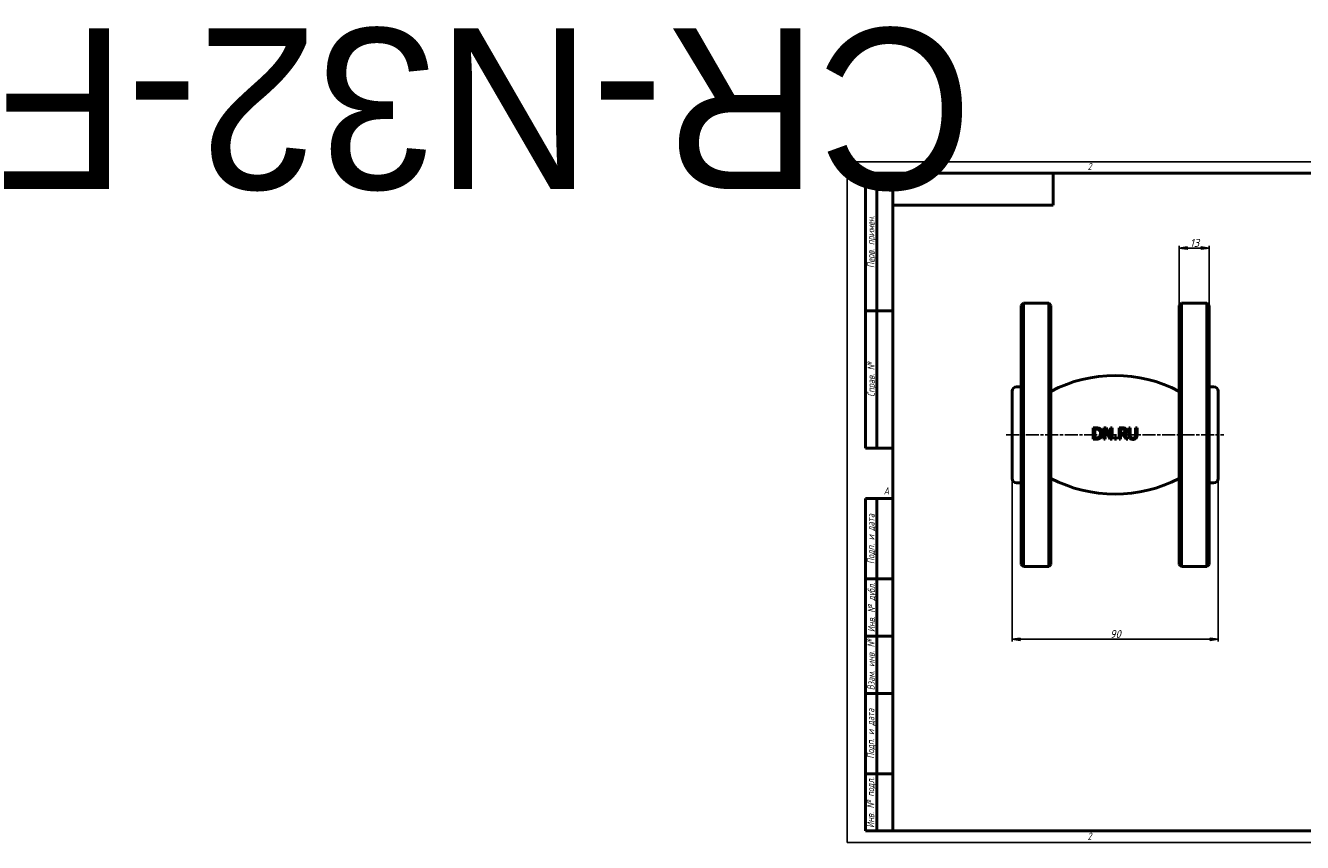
# Model space of a CAD drawing. Header units: millimetres. Extents: x -359 to 2393, y -69 to 356.
# Tile 1 of 4: x -359 to 199, y 0 to 356. Entities that reach past the tile are written whole.
import ezdxf
from ezdxf.enums import TextEntityAlignment as Align

# ---------------------------------------------------------------- set-up
doc = ezdxf.new("R2018")
doc.units = ezdxf.units.MM
doc.linetypes.add('CHAIN', pattern=[0.7087, 0.4724, -0.0591, 0.1181, -0.0591])
for name, color, linetype, lineweight in [('Видимый контур (ГОСТ)', 7, 'Continuous', 50), ('Кромка (ГОСТ)', 7, 'Continuous', 50), ('Обозначение (ГОСТ)', 7, 'Continuous', 25), ('Осевая линия (ГОСТ)', 7, 'Continuous', 25), ('Размер (ГОСТ)', 7, 'Continuous', 25), ('Эскизная геометрия (ГОСТ)', 7, 'Continuous', 50)]:
    doc.layers.add(name, color=color, linetype=linetype, lineweight=lineweight)
doc.styles.add('Альтернативный текст (ГОСТ)', font='arial.ttf', dxfattribs={"width": 0.8})
doc.styles.add('Обычный текст (ГОСТ)', font='GOST Common Italic.ttf')
doc.dimstyles.new('Обычный (ГОСТ)', dxfattribs={"dimtxt": 3.5, "dimasz": 3.5, "dimexe": 1, "dimexo": 0, "dimgap": 0.5, "dimtad": 1, "dimrnd": 1e-08, "dimtxsty": 'Обычный текст (ГОСТ)', "dimblk": 'Filled-1', "dimcen": 0.09, "dimdle": 15, "dimclrd": 256, "dimclre": 256, "dimclrt": 256, "dimazin": 2, "dimtfac": 0.714286, "dimtdec": 3, "dimtmove": 0, "dimatfit": 3, "dimfxl": 1, "dimtolj": 1, "dimlwd": 25, "dimlwe": 25, "dimarcsym": 0})

# ---------------------------------------------------------------- blocks, each defined once
blk = doc.blocks.new('Рамки ГОСТ - Рамка')
at = {"layer": 'Кромка (ГОСТ)', "lineweight": 25}
for p, q in [((0, 0), (0, 297)), ((0, 297), (420, 297)), ((420, 297), (420, 0)), ((420, 0), (0, 0))]:
    blk.add_line(p, q, dxfattribs=at)
at = {"layer": 'Кромка (ГОСТ)'}
for p, q in [((210, 292), (210, 297)), ((415, 292), (20, 292)), ((20, 292), (20, 5)), ((415, 5), (415, 292)), ((20, 5), (415, 5)), ((210, 5), (210, 0))]:
    blk.add_line(p, q, dxfattribs=at)
at = {"layer": 'Кромка (ГОСТ)', "char_height": 3.17, "attachment_point": 1, "style": 'Альтернативный текст (ГОСТ)'}
for s, insert, width in [('\\fGOST Common|b0|i1;{\\H3.1700;2}', (105, 296.5), 5.2328), ('\\fGOST Common|b0|i1;{\\H3.1700;1}', (315.02, 296.44), 5.2327), ('\\fGOST Common|b0|i1;{\\H3.1700;A}', (16, 155), 5.1335), ('\\fGOST Common|b0|i1;{\\H3.1700;A}', (416, 148.5), 5.0704), ('\\fGOST Common|b0|i1;{\\H3.1700;2}', (104.99, 4.3), 5.2328), ('\\fGOST Common|b0|i1;{\\H3.1700;1}', (315, 4.14), 6.6287), ('\\fGOST Common|b0|i1;{\\H3.1700;Формат А3}', (370, 4.39), 25.2103)]:
    blk.add_mtext(s, dxfattribs=dict(at, insert=insert, width=width))
blk = doc.blocks.new('ГОСТ - Доп. графы 1')
at = {"layer": 'Эскизная геометрия (ГОСТ)'}
for p, q in [((-12, 0), (-12, 145)), ((-12, 145), (0, 145)), ((-7, 145), (-7, 0)), ((-12, 110), (-7, 110)), ((-7, 110), (0, 110)), ((-12, 85), (-7, 85)), ((-7, 85), (0, 85)), ((-12, 60), (-7, 60)), ((-7, 60), (0, 60)), ((-12, 25), (-7, 25)), ((-7, 25), (0, 25)), ((0, 0), (-12, 0))]:
    blk.add_line(p, q, dxfattribs=at)
at = {"layer": 'Обозначение (ГОСТ)', "char_height": 3.17, "attachment_point": 5, "rotation": 90, "style": 'Альтернативный текст (ГОСТ)'}
for s, insert, width in [('\\fGOST Common|b0|i1;{\\H3.1700;Подп. и дата}', (-9.37, 127.41), 34.7679), ('\\fGOST Common|b0|i1;{\\H3.1700;Инв. № дубл.}', (-8.95, 97.55), 24.8438), ('\\fGOST Common|b0|i1;{\\H3.1700;Взам. инв. №}', (-9.58, 72.53), 24.8669), ('\\fGOST Common|b0|i1;{\\H3.1700;Подп. и дата}', (-9.5, 42.47), 35.1486), ('\\fGOST Common|b0|i1;{\\H3.1700;Инв. № подл.}', (-9.5, 12.41), 24.9618)]:
    blk.add_mtext(s, dxfattribs=dict(at, insert=insert, width=width))
at = {"layer": 'Обозначение (ГОСТ)', "lineweight": 30, "flags": 17}
for tag, p in [('Подп._и_дата_2', (-3.53, 127.51)), ('Инв._номер_дубликата', (-3.41, 97.47)), ('Взамен_инв._номера', (-3.46, 72.53)), ('Подп._и_дата_1', (-3.42, 42.35)), ('ИНВЕНТАРНЫЙ_НОМЕР', (-3.33, 12.68))]:
    blk.add_attdef(tag, text='', height=3.17, rotation=90, dxfattribs=at).set_placement(p, align=Align.MIDDLE_CENTER)
blk = doc.blocks.new('ГОСТ - Доп. графы 2')
at = {"layer": 'Эскизная геометрия (ГОСТ)'}
for p, q in [((-12, 0), (-12, 120)), ((-12, 120), (0, 120)), ((-7, 0), (-7, 120)), ((-12, 60), (0, 60)), ((0, 0), (-12, 0))]:
    blk.add_line(p, q, dxfattribs=at)
at = {"layer": 'Обозначение (ГОСТ)', "char_height": 3.17, "attachment_point": 5, "rotation": 90, "style": 'Альтернативный текст (ГОСТ)'}
for s, insert, width in [('\\fGOST Common|b0|i1;{\\H3.1700;Перв. примен.}', (-9.19, 90.05), 60.0143), ('\\fGOST Common|b0|i1;{\\H3.1700;Справ. №}', (-9.1, 30), 59.9357)]:
    blk.add_mtext(s, dxfattribs=dict(at, insert=insert, width=width))
at = {"layer": 'Обозначение (ГОСТ)', "lineweight": 30, "flags": 17}
for tag, p in [('Первичная_применяемость', (-3.65, 90.03)), ('Справочный_номер', (-3.55, 30.02))]:
    blk.add_attdef(tag, text='', height=3.17, rotation=90, dxfattribs=at).set_placement(p, align=Align.MIDDLE_CENTER)
blk = doc.blocks.new('ГОСТ - Доп. графы 3')
at = {"layer": 'Эскизная геометрия (ГОСТ)'}
for p, q in [((0, 0), (70, 0)), ((70, 0), (70, -14)), ((70, -14), (0, -14))]:
    blk.add_line(p, q, dxfattribs=at)
at = {"layer": 'Обозначение (ГОСТ)', "lineweight": 30}
blk.add_attdef('ОБОЗНАЧЕНИЕ', text='', height=5, rotation=180, dxfattribs=at).set_placement((34.94, -6.97), align=Align.MIDDLE_CENTER)
blk = doc.blocks.new('Filled-1')
at = {"color": 0}
for p, q in [((0, 0), (-1, 0.14)), ((-1, 0.14), (-1, -0.14)), ((-1, 0), (0, 0)), ((-1, -0.14), (0, 0))]:
    blk.add_line(p, q, dxfattribs=at)
at = {"color": 0, "flags": 128}
blk.add_lwpolyline([(-1, -0.14), (0, 0), (-1, 0.14), (-1, -0.14)], dxfattribs=at)
at = {"color": 0}
blk.add_solid([(-1, -0.14), (0, 0), (-1, 0.14), (-1, -0.14)], dxfattribs=at)
blk = doc.blocks.new('*D9')
at = {"layer": 'Defpoints', "color": 0, "linetype": 'Continuous', "transparency": 16777216}
for p in [(71.99, 158.83), (161.99, 158.83), (161.99, 88.65)]:
    blk.add_point(p, dxfattribs=at)
at = {"layer": 'Размер (ГОСТ)', "linetype": 'Continuous', "lineweight": 25, "transparency": 16777216}
for p, q in [((71.99, 158.83), (71.99, 87.65)), ((161.99, 158.83), (161.99, 87.65)), ((75.49, 88.65), (158.49, 88.65))]:
    blk.add_line(p, q, dxfattribs=at)
at = {"layer": 'Размер (ГОСТ)', "linetype": 'Continuous', "lineweight": 25, "transparency": 16777216, "xscale": 3.5, "yscale": 3.5, "zscale": 3.5, "rotation": 180}
blk.add_blockref('Filled-1', (71.99, 88.65), dxfattribs=at)
at = {"layer": 'Размер (ГОСТ)', "linetype": 'Continuous', "lineweight": 25, "transparency": 16777216, "xscale": 3.5, "yscale": 3.5, "zscale": 3.5}
blk.add_blockref('Filled-1', (161.99, 88.65), dxfattribs=at)
at = {"layer": 'Размер (ГОСТ)', "linetype": 'Continuous', "lineweight": 25, "transparency": 16777216, "insert": (114.72, 92.65), "char_height": 3.5, "attachment_point": 1, "style": 'Обычный текст (ГОСТ)'}
blk.add_mtext('\\A1;90', dxfattribs=at)
blk = doc.blocks.new('*D10')
at = {"layer": 'Defpoints', "color": 0, "linetype": 'Continuous', "transparency": 16777216}
for p in [(157.99, 259.33), (144.99, 234.33), (157.99, 234.33)]:
    blk.add_point(p, dxfattribs=at)
at = {"layer": 'Размер (ГОСТ)', "linetype": 'Continuous', "lineweight": 25, "transparency": 16777216}
for p, q in [((144.99, 234.33), (144.99, 260.33)), ((148.49, 259.33), (154.49, 259.33)), ((157.99, 234.33), (157.99, 260.33))]:
    blk.add_line(p, q, dxfattribs=at)
at = {"layer": 'Размер (ГОСТ)', "linetype": 'Continuous', "lineweight": 25, "transparency": 16777216, "xscale": 3.5, "yscale": 3.5, "zscale": 3.5, "rotation": 180}
blk.add_blockref('Filled-1', (144.99, 259.33), dxfattribs=at)
at = {"layer": 'Размер (ГОСТ)', "linetype": 'Continuous', "lineweight": 25, "transparency": 16777216, "xscale": 3.5, "yscale": 3.5, "zscale": 3.5}
blk.add_blockref('Filled-1', (157.99, 259.33), dxfattribs=at)
at = {"layer": 'Размер (ГОСТ)', "linetype": 'Continuous', "lineweight": 25, "transparency": 16777216, "insert": (149.67, 263.33), "char_height": 3.5, "attachment_point": 1, "style": 'Обычный текст (ГОСТ)'}
blk.add_mtext('\\A1;13', dxfattribs=at)

msp = doc.modelspace()

# ---------------------------------------------------------------- linework, layer by layer
at = {"layer": 'Видимый контур (ГОСТ)'}
for p, q in [((75.992, 234.333), (76.992, 235.333)), ((75.992, 121.333), (75.992, 234.333)), ((76.992, 235.333), (76.992, 120.333)), ((76.992, 235.333), (87.992, 235.333)), ((87.992, 120.333), (87.992, 235.333)), ((88.992, 234.333), (87.992, 235.333)), ((88.992, 234.333), (88.992, 121.333)), ((144.992, 234.333), (145.992, 235.333)), ((144.992, 121.333), (144.992, 234.333)), ((145.992, 235.333), (145.992, 120.333)), ((145.992, 235.333), (156.992, 235.333)), ((156.992, 120.333), (156.992, 235.333)), ((157.992, 234.333), (156.992, 235.333)), ((157.992, 234.333), (157.992, 121.333)), ((71.992, 158.833), (71.992, 196.833)), ((73.992, 198.833), (75.992, 198.833)), ((157.992, 198.833), (159.992, 198.833)), ((161.992, 196.833), (161.992, 158.833)), ((107.399, 175.946), (107.399, 180.946)), ((108.063, 180.37), (108.57, 180.37)), ((108.063, 180.37), (108.063, 176.521)), ((112.063, 175.946), (112.063, 180.946)), ((112.683, 180.257), (112.683, 175.946)), ((112.683, 180.257), (114.895, 175.946)), ((115.021, 176.987), (113.007, 180.946)), ((115.64, 180.946), (115.021, 180.946)), ((115.021, 176.987), (115.021, 180.946)), ((115.64, 180.946), (115.64, 175.946)), ((118.736, 175.946), (118.736, 180.946)), ((119.401, 180.37), (119.401, 178.49)), ((119.401, 180.37), (120.061, 180.37)), ((119.984, 178.49), (119.401, 178.49)), ((123.606, 180.946), (122.942, 180.946)), ((122.942, 177.826), (122.942, 180.946)), ((123.606, 180.946), (123.606, 177.826)), ((126.56, 180.946), (125.896, 180.946)), ((125.896, 177.809), (125.896, 180.946)), ((126.56, 180.946), (126.56, 177.826)), ((108.57, 176.521), (108.063, 176.521)), ((112.063, 175.946), (112.683, 175.946)), ((114.895, 175.946), (115.64, 175.946)), ((117.585, 176.902), (116.783, 176.902)), ((116.783, 175.946), (116.783, 176.902)), ((116.783, 175.946), (117.585, 175.946)), ((117.585, 176.902), (117.585, 175.946)), ((118.736, 175.946), (119.401, 175.946)), ((119.401, 177.935), (119.401, 175.946)), ((119.401, 177.935), (120.162, 177.935)), ((120.162, 177.935), (121.743, 175.946)), ((122.606, 175.946), (120.827, 178.121)), ((121.743, 175.946), (122.606, 175.946)), ((73.992, 156.833), (75.992, 156.833)), ((157.992, 156.833), (159.992, 156.833)), ((75.992, 121.333), (76.992, 120.333)), ((76.992, 120.333), (87.992, 120.333)), ((88.992, 121.333), (87.992, 120.333)), ((144.992, 121.333), (145.992, 120.333)), ((145.992, 120.333), (156.992, 120.333)), ((157.992, 121.333), (156.992, 120.333))]:
    msp.add_line(p, q, dxfattribs=at)
for centre, radius, start, end in [((116.992, 143.744), 60, 62.18186, 117.81814), ((73.992, 196.833), 2, 90, 180), ((159.992, 196.833), 2, 0, 90), ((73.992, 158.833), 2, 180, 270), ((116.992, 211.923), 60, 242.18186, 297.81814), ((159.992, 158.833), 2, 270, 0)]:
    msp.add_arc(centre, radius, start, end, dxfattribs=at)
for centre, major_axis, ratio, start_param, end_param in [((116.988, 180.944), (-60.04, 0), 0.0000258, 4.8536027, 4.8727843), ((116.991, 180.945), (-60.07, 0), 0.0000174, 4.7787701, 4.7945302), ((116.992, 180.944), (-60.076, 0), 0.0000311, 4.6618852, 4.6833503), ((116.99, 175.946), (60.331, 0), 0.0000136, 4.552733, 4.5720235)]:
    msp.add_ellipse(centre, major_axis=major_axis, ratio=ratio, start_param=start_param, end_param=end_param, dxfattribs=at)
for points, knots in [([(110.328, 180.549), (110.161, 180.658), (109.975, 180.739), (109.56, 180.87), (109.225, 180.946), (108.538, 180.946)], [0, 0, 0, 0, 0.06066211, 0.06066211, 0.13203952, 0.13203952, 0.13203952, 0.13203952]), ([(108.57, 180.37), (109.024, 180.37), (109.277, 180.316), (109.597, 180.221), (109.748, 180.155), (109.891, 180.07)], [-0.10102837, -0.10102837, -0.10102837, -0.10102837, -0.05037301, -0.05037301, 0, 0, 0, 0]), ([(109.891, 180.07), (110.023, 179.989), (110.14, 179.891), (110.343, 179.653), (110.423, 179.518), (110.542, 179.237), (110.582, 179.094), (110.637, 178.784), (110.649, 178.616), (110.649, 178.45)], [-0.18886838, -0.18886838, -0.18886838, -0.18886838, -0.14199174, -0.14199174, -0.09455594, -0.09455594, -0.0499734, -0.0499734, 0, 0, 0, 0]), ([(110.649, 178.45), (110.649, 178.201), (110.625, 177.943), (110.521, 177.58), (110.455, 177.398), (110.222, 177.071), (110.097, 176.951), (109.952, 176.853)], [-0.25079273, -0.25079273, -0.25079273, -0.25079273, -0.12075073, -0.12075073, -0.0530696, -0.0530696, 0, 0, 0, 0]), ([(110.32, 176.347), (110.483, 176.454), (110.626, 176.582), (110.753, 176.731), (110.796, 176.782), (110.835, 176.832), (110.87, 176.883), (110.919, 176.952), (110.961, 177.019), (110.998, 177.082), (111.022, 177.126), (111.044, 177.167), (111.064, 177.206), (111.071, 177.219), (111.077, 177.233), (111.083, 177.245), (111.201, 177.49), (111.275, 177.747), (111.313, 178.014), (111.323, 178.092), (111.331, 178.17), (111.336, 178.249), (111.34, 178.313), (111.341, 178.377), (111.341, 178.442)], [-0.20815294, -0.20815294, -0.20815294, -0.20815294, -0.17107012, -0.17107012, -0.17107012, -0.15842003, -0.15842003, -0.15842003, -0.14096153, -0.14096153, -0.14096153, -0.12891576, -0.12891576, -0.12891576, -0.1246475, -0.1246475, -0.1246475, -0.04304434, -0.04304434, -0.04304434, -0.0192445, -0.0192445, -0.0192445, 0, 0, 0, 0]), ([(111.341, 178.442), (111.341, 178.656), (111.324, 178.872), (111.246, 179.273), (111.189, 179.458), (111.043, 179.774), (110.939, 179.962), (110.648, 180.304), (110.497, 180.437), (110.328, 180.549)], [0, 0, 0, 0, 0.06442927, 0.06442927, 0.12287872, 0.12287872, 0.16926141, 0.16926141, 0.20734108, 0.20734108, 0.20734108, 0.20734108]), ([(120.888, 178.749), (120.835, 178.697), (120.777, 178.653), (120.712, 178.618), (120.689, 178.606), (120.667, 178.596), (120.647, 178.587), (120.614, 178.573), (120.584, 178.563), (120.559, 178.556), (120.545, 178.552), (120.533, 178.548), (120.522, 178.546), (120.514, 178.544), (120.507, 178.542), (120.501, 178.541), (120.402, 178.519), (120.301, 178.505), (120.199, 178.498), (120.127, 178.492), (120.055, 178.49), (119.984, 178.49)], [-0.06948914, -0.06948914, -0.06948914, -0.06948914, -0.062149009, -0.062149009, -0.062149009, -0.059604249, -0.059604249, -0.059604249, -0.055600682, -0.055600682, -0.055600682, -0.053403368, -0.053403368, -0.053403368, -0.051597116, -0.051597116, -0.051597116, -0.021334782, -0.021334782, -0.021334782, 0, 0, 0, 0]), ([(121.297, 180.682), (121.178, 180.759), (121.051, 180.819), (120.843, 180.881), (120.606, 180.946), (120.025, 180.946)], [0, 0, 0, 0, 0.042400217, 0.042400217, 0.065299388, 0.065299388, 0.065299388, 0.065299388]), ([(120.061, 180.37), (120.19, 180.37), (120.328, 180.364), (120.53, 180.333), (120.601, 180.316), (120.737, 180.268), (120.798, 180.238), (120.855, 180.2)], [-0.082237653, -0.082237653, -0.082237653, -0.082237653, -0.043214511, -0.043214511, -0.020554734, -0.020554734, 0, 0, 0, 0]), ([(120.827, 178.121), (120.959, 178.171), (121.084, 178.233), (121.313, 178.384), (121.413, 178.471), (121.588, 178.666), (121.639, 178.747), (121.73, 178.898), (121.78, 179.022), (121.849, 179.295), (121.864, 179.442), (121.864, 179.588)], [0, 0, 0, 0, 0.04224172, 0.04224172, 0.08245168, 0.08245168, 0.12087808, 0.12087808, 0.24807884, 0.24807884, 0.38606389, 0.38606389, 0.38606389, 0.38606389]), ([(120.855, 180.2), (120.911, 180.162), (120.962, 180.117), (121.005, 180.065), (121.024, 180.042), (121.04, 180.019), (121.054, 179.997), (121.067, 179.976), (121.078, 179.956), (121.088, 179.937), (121.09, 179.932), (121.092, 179.927), (121.094, 179.922), (121.098, 179.913), (121.102, 179.905), (121.106, 179.896), (121.139, 179.815), (121.158, 179.728), (121.167, 179.641), (121.17, 179.606), (121.171, 179.571), (121.171, 179.536)], [-0.066994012, -0.066994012, -0.066994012, -0.066994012, -0.053130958, -0.053130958, -0.053130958, -0.047034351, -0.047034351, -0.047034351, -0.041290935, -0.041290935, -0.041290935, -0.039865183, -0.039865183, -0.039865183, -0.037107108, -0.037107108, -0.037107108, -0.010595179, -0.010595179, -0.010595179, 0, 0, 0, 0]), ([(121.171, 179.536), (121.171, 179.442), (121.165, 179.347), (121.148, 179.255), (121.136, 179.19), (121.12, 179.133), (121.102, 179.082), (121.094, 179.059), (121.086, 179.038), (121.077, 179.018), (121.032, 178.916), (120.969, 178.826), (120.888, 178.749)], [-0.077033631, -0.077033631, -0.077033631, -0.077033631, -0.055394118, -0.055394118, -0.055394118, -0.040232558, -0.040232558, -0.040232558, -0.033617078, -0.033617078, -0.033617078, 0, 0, 0, 0]), ([(121.864, 179.588), (121.864, 179.734), (121.848, 179.883), (121.785, 180.097), (121.74, 180.221), (121.544, 180.491), (121.43, 180.596), (121.297, 180.682)], [0, 0, 0, 0, 0.043900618, 0.043900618, 0.06708928, 0.06708928, 0.088035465, 0.088035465, 0.088035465, 0.088035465]), ([(108.55, 175.946), (109.286, 175.946), (109.622, 176.035), (109.981, 176.157), (110.156, 176.243), (110.32, 176.347)], [0, 0, 0, 0, 0.22299261, 0.22299261, 0.45623223, 0.45623223, 0.45623223, 0.45623223]), ([(109.952, 176.853), (109.834, 176.77), (109.707, 176.705), (109.498, 176.629), (109.363, 176.586), (108.949, 176.53), (108.757, 176.521), (108.57, 176.521)], [-0.25406237, -0.25406237, -0.25406237, -0.25406237, -0.1263065, -0.1263065, -0.05667866, -0.05667866, 0, 0, 0, 0]), ([(122.942, 177.826), (122.942, 177.63), (122.953, 177.428), (123.019, 176.992), (123.074, 176.843), (123.179, 176.591), (123.284, 176.436), (123.42, 176.302)], [0, 0, 0, 0, 0.05871823, 0.05871823, 0.13248263, 0.13248263, 0.30445974, 0.30445974, 0.30445974, 0.30445974]), ([(123.42, 176.302), (123.556, 176.166), (123.715, 176.063), (124.065, 175.917), (124.33, 175.84), (124.749, 175.84)], [0, 0, 0, 0, 0.05822138, 0.05822138, 0.1145953, 0.1145953, 0.1145953, 0.1145953]), ([(123.821, 176.817), (123.746, 176.931), (123.694, 177.055), (123.627, 177.339), (123.606, 177.552), (123.606, 177.826)], [0, 0, 0, 0, 0.041188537, 0.041188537, 0.087658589, 0.087658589, 0.087658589, 0.087658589]), ([(124.749, 176.408), (124.638, 176.408), (124.526, 176.416), (124.417, 176.438), (124.409, 176.44), (124.4, 176.442), (124.392, 176.444), (124.355, 176.452), (124.319, 176.462), (124.283, 176.473), (124.25, 176.484), (124.218, 176.497), (124.186, 176.511), (124.159, 176.523), (124.132, 176.537), (124.105, 176.551), (124.01, 176.605), (123.929, 176.675), (123.861, 176.761), (123.847, 176.779), (123.834, 176.798), (123.821, 176.817)], [-0.10684752, -0.10684752, -0.10684752, -0.10684752, -0.07355199, -0.07355199, -0.07355199, -0.07101297, -0.07101297, -0.07101297, -0.05963768, -0.05963768, -0.05963768, -0.04903841, -0.04903841, -0.04903841, -0.03991871, -0.03991871, -0.03991871, -0.00686208, -0.00686208, -0.00686208, 0, 0, 0, 0]), ([(125.681, 176.817), (125.643, 176.759), (125.597, 176.706), (125.491, 176.613), (125.432, 176.573), (125.29, 176.5), (125.193, 176.465), (124.972, 176.417), (124.86, 176.408), (124.749, 176.408)], [0, 0, 0, 0, 0.020954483, 0.020954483, 0.042518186, 0.042518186, 0.069206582, 0.069206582, 0.09524055, 0.09524055, 0.09524055, 0.09524055]), ([(124.749, 175.84), (124.963, 175.84), (125.189, 175.858), (125.48, 175.935), (125.617, 175.978), (125.883, 176.13), (125.988, 176.209), (126.082, 176.302)], [0, 0, 0, 0, 0.0646866, 0.0646866, 0.09103933, 0.09103933, 0.11109909, 0.11109909, 0.11109909, 0.11109909]), ([(125.896, 177.809), (125.896, 177.665), (125.89, 177.513), (125.854, 177.229), (125.83, 177.14), (125.776, 176.983), (125.734, 176.897), (125.681, 176.817)], [0, 0, 0, 0, 0.04322018, 0.04322018, 0.08601152, 0.08601152, 0.1458073, 0.1458073, 0.1458073, 0.1458073]), ([(126.082, 176.302), (126.192, 176.407), (126.282, 176.528), (126.397, 176.754), (126.468, 176.917), (126.548, 177.405), (126.56, 177.619), (126.56, 177.826)], [0, 0, 0, 0, 0.045774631, 0.045774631, 0.076103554, 0.076103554, 0.097873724, 0.097873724, 0.097873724, 0.097873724])]:
    msp.add_open_spline(points, degree=3, knots=knots, dxfattribs=at)
at = {"layer": 'Осевая линия (ГОСТ)', "linetype": 'CHAIN', "ltscale": 11.993792}
msp.add_line((69.492, 177.833), (164.492, 177.833), dxfattribs=at)

# ---------------------------------------------------------------- block references
ref = msp.add_blockref('ГОСТ - Доп. графы 3', (20, 292))
lines = msp.add_mtext('CR-N32-F', dxfattribs={"layer": 'Обозначение (ГОСТ)', "insert": (54.942, 285.032), "char_height": 70.1248, "attachment_point": 1, "rotation": 180})
ref.add_attrib('ОБОЗНАЧЕНИЕ', '', (54.942, 285.032)).embed_mtext(lines)
for name, p in [('Рамки ГОСТ - Рамка', (0, 0)), ('ГОСТ - Доп. графы 2', (20, 172)), ('ГОСТ - Доп. графы 1', (20, 5))]:
    msp.add_blockref(name, p)

# ---------------------------------------------------------------- dimensions: what is measured, and where the dimension line sits
at = {"layer": 'Размер (ГОСТ)', "linetype": 'Continuous', "lineweight": 25}
for base, p1, p2, picture, middle in [((157.992, 259.333), (144.992, 234.333), (157.992, 234.333), '*D10', (151.492, 259.333)), ((161.992, 88.646), (71.992, 158.833), (161.992, 158.833), '*D9', (116.992, 88.646))]:
    dim = msp.add_linear_dim(base=base, p1=p1, p2=p2, angle=180, dimstyle='Обычный (ГОСТ)', override={"dimgap": 0.5, "dimdec": 2, "dimtol": 0, "dimlim": 0, "dimtp": 0, "dimtm": 0, "dimtdec": 3, "dimtofl": 0, "dimatfit": 1}, dxfattribs=at)
    dim.commit()
    dim.dimension.update_dxf_attribs({"geometry": picture, "text_midpoint": middle, "dimtype": 160})

doc.saveas('drawing.dxf')
